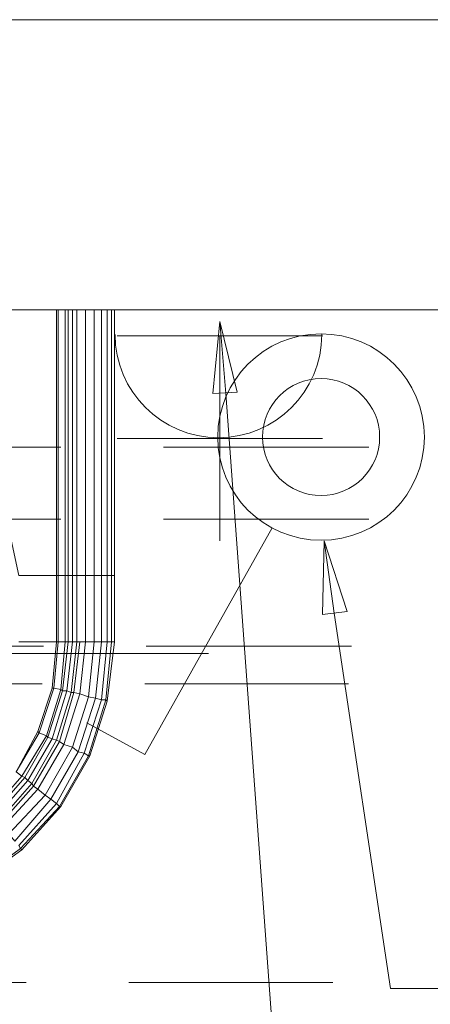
# Model space of a CAD drawing. Header units: millimetres. Extents: x 352 to 350573, y -22 to 37733.
# Tile 78 of 214: x 54036 to 54601, y 20794 to 22151. Entities that reach past the tile are written whole.
import ezdxf

# ---------------------------------------------------------------- set-up
doc = ezdxf.new("R2010")
doc.units = ezdxf.units.MM
for name, color, linetype in [('PDF _0', 1, 'Continuous'), ('PDF _PD-Socket', 1, 'Continuous'), ('PDF _PD-Socket Text', 1, 'Continuous')]:
    doc.layers.add(name, color=color, linetype=linetype)
for name, color, linetype, true_color in [('PDF _PD-Lighting', 7, 'Continuous', 0xb80000), ('PDF _PD-Switches', 7, 'Continuous', 0x37dd00), ('PDF$_83$-$Floor$Plan$-$В_Этаж$01_Сводный$A-DETL-MBND', 7, 'Continuous', 0xdd3700), ('PDF$_83$new_ifc_RVT-1-В_Этаж$01_Сводный$A-WALL', 7, 'Continuous', 0xdddd6e), ('PDF$_83$new_ifc_RVT-1-В_Этаж$01_Сводный$M-EQPM', 7, 'Continuous', 0xbababa)]:
    doc.layers.add(name, color=color, linetype=linetype, true_color=true_color)

msp = doc.modelspace()

# ---------------------------------------------------------------- linework, layer by layer
at = {"layer": 'PDF _0', "lineweight": 0}
msp.add_lwpolyline([(54319.6, 21635.3), (54401.2, 20519.4), (54600.1, 20519.4), (56201.3, 20519.4)], dxfattribs=at)
at = {"layer": 'PDF _0', "color": 82, "lineweight": 0, "true_color": 0x37dd00}
msp.add_lwpolyline([(54468.8, 21333), (54546.4, 20815.8), (54747.3, 20815.8), (56388.3, 20815.8)], dxfattribs=at)
at = {"layer": 'PDF _PD-Lighting', "lineweight": 0}
msp.add_lwpolyline([(53712.9, 21277.3), (54295.7, 21277.3)], dxfattribs=at)
at = {"layer": 'PDF _PD-Socket', "lineweight": 0}
for points in [[(54170.4, 21714.9), (54452.9, 21714.9)], [(54311.6, 21714.9), (54311.6, 21432.4)], [(54170.4, 21573.7), (54452.9, 21573.7)]]:
    msp.add_lwpolyline(points, dxfattribs=at)
msp.add_arc((54309.6, 21716.8), 142.2, 180, 360, dxfattribs=at)
at = {"layer": 'PDF _PD-Socket Text', "lineweight": 0}
msp.add_lwpolyline([(54301.7, 21635.3), (54311.6, 21734.8), (54335.5, 21637.3)], close=True, dxfattribs=at)
msp.add_lwpolyline([(54311.6, 21734.8), (54319.6, 21635.3)], dxfattribs=at)
at = {"layer": 'PDF _PD-Switches', "lineweight": 0}
for points in [[(54383.3, 21450.3), (54208.2, 21138), (54128.6, 21181.8)], [(54454.9, 21432.4), (54468.8, 21333)]]:
    msp.add_lwpolyline(points, dxfattribs=at)
msp.add_lwpolyline([(54452.9, 21331), (54454.9, 21432.4), (54486.7, 21335)], close=True, dxfattribs=at)
for radius in [142.2, 80.6]:
    msp.add_circle((54450.8, 21575.5), radius, dxfattribs=at)
at = {"layer": 'PDF$_83$-$Floor$Plan$-$В_Этаж$01_Сводный$A-DETL-MBND', "lineweight": 0}
for points in [[(54092.8, 21561.7), (53925.7, 21561.7), (53925.7, 21559.7), (53925.7, 21557.8), (53925.7, 21553.8)], [(54516.5, 21561.7), (54234.1, 21561.7)], [(53997.4, 21458.3), (53937.7, 21458.3), (53925.7, 21462.3), (54092.8, 21462.3)], [(54234.1, 21462.3), (54516.5, 21462.3)]]:
    msp.add_lwpolyline(points, dxfattribs=at)
at = {"layer": 'PDF$_83$-$Floor$Plan$-$В_Этаж$01_Сводный$A-DETL-MBND', "color": 150, "lineweight": 0, "true_color": 0x007fff}
for points in [[(54069, 21287.2), (53736.8, 21287.2)], [(54492.7, 21287.2), (54210.2, 21287.2)], [(53736.8, 21235.5), (54067, 21235.5)], [(54208.2, 21235.5), (54488.7, 21235.5)]]:
    msp.add_lwpolyline(points, dxfattribs=at)
at = {"layer": 'PDF$_83$-$Floor$Plan$-$В_Этаж$01_Сводный$A-DETL-MBND', "color": 220, "lineweight": 0, "true_color": 0xff00bf}
for points in [[(54045.1, 20823.8), (53724.8, 20823.8)], [(54466.8, 20823.8), (54186.3, 20823.8)]]:
    msp.add_lwpolyline(points, dxfattribs=at)
at = {"layer": 'PDF$_83$new_ifc_RVT-1-В_Этаж$01_Сводный$A-WALL', "lineweight": 0}
msp.add_lwpolyline([(52410, 21750.7), (55310.2, 21750.7), (55310.2, 22150.5), (52410, 22150.5)], close=True, dxfattribs=at)
at = {"layer": 'PDF$_83$new_ifc_RVT-1-В_Этаж$01_Сводный$M-EQPM', "lineweight": 0}
for points in [[(54031.2, 21114.2), (54063, 21167.9), (54061, 21169.9), (54031.2, 21114.2), (54061, 21169.9), (54031.2, 21114.2), (54063, 21167.9), (54072.9, 21163.9), (54092.8, 21227.6), (54072.9, 21163.9), (54063, 21167.9), (54082.9, 21229.5), (54063, 21167.9), (54061, 21169.9), (54080.9, 21229.5), (54061, 21169.9), (54080.9, 21229.5), (54082.9, 21229.5), (54088.9, 21293.2), (54098.8, 21293.2), (54092.8, 21227.6), (54082.9, 21229.5), (54088.9, 21293.2), (54088.9, 21384.7), (54086.9, 21384.7), (54086.9, 21750.7), (54086.9, 21384.7), (54086.9, 21293.2), (54035.1, 21293.2)], [(54035.1, 21384.7), (54086.9, 21384.7), (54088.9, 21384.7), (54098.8, 21384.7), (54102.8, 21384.7), (54108.7, 21384.7), (54114.7, 21384.7), (54118.7, 21384.7), (54126.6, 21384.7), (54138.6, 21384.7), (54148.5, 21384.7), (54156.5, 21384.7), (54148.5, 21384.7), (54148.5, 21750.7)], [(54098.8, 21293.2), (54102.8, 21293.2), (54094.8, 21225.6), (54092.8, 21227.6), (54098.8, 21293.2), (54098.8, 21384.7), (54088.9, 21384.7), (54088.9, 21750.7)], [(54102.8, 21293.2), (54108.7, 21293.2), (54100.8, 21225.6), (54094.8, 21225.6), (54102.8, 21293.2), (54102.8, 21384.7), (54098.8, 21384.7), (54098.8, 21750.7)], [(54102.8, 21750.7), (54102.8, 21384.7), (54108.7, 21384.7), (54108.7, 21293.2), (54114.7, 21293.2), (54114.7, 21384.7), (54108.7, 21384.7), (54108.7, 21750.7)], [(54126.6, 21293.2), (54138.6, 21293.2), (54130.6, 21217.6), (54118.7, 21221.6), (54126.6, 21293.2), (54126.6, 21384.7), (54118.7, 21384.7), (54114.7, 21384.7), (54114.7, 21750.7)], [(54138.6, 21293.2), (54148.5, 21293.2), (54140.6, 21215.6), (54130.6, 21217.6), (54138.6, 21293.2), (54138.6, 21384.7), (54126.6, 21384.7), (54126.6, 21750.7)], [(54148.5, 21293.2), (54156.5, 21293.2), (54148.5, 21213.6), (54140.6, 21215.6), (54148.5, 21293.2), (54148.5, 21384.7), (54138.6, 21384.7), (54138.6, 21750.7)], [(54156.5, 21293.2), (54148.5, 21213.6), (54154.5, 21213.6), (54162.5, 21293.2), (54166.4, 21293.2), (54166.4, 21384.7), (54162.5, 21384.7), (54156.5, 21384.7), (54156.5, 21293.2), (54162.5, 21293.2), (54162.5, 21384.7), (54156.5, 21384.7), (54156.5, 21750.7)], [(54162.5, 21750.7), (54162.5, 21384.7), (54166.4, 21384.7), (54166.4, 21750.7)], [(54086.9, 21384.7), (54035.1, 21384.7), (54023.2, 21440.4), (53991.4, 21492.1), (53939.7, 21531.9), (53874, 21557.8), (53802.4, 21567.7), (53607.5, 21567.7)], [(53995.4, 21058.5), (54039.1, 21108.2), (54043.1, 21106.2), (54074.9, 21161.9), (54080.9, 21159.9), (54100.8, 21225.6), (54094.8, 21225.6), (54092.8, 21227.6), (54082.9, 21229.5), (54080.9, 21229.5), (54086.9, 21293.2), (54080.9, 21229.5), (54086.9, 21293.2), (54088.9, 21293.2), (54098.8, 21293.2), (54102.8, 21293.2), (54108.7, 21293.2), (54114.7, 21293.2), (54118.7, 21293.2), (54126.6, 21293.2), (54138.6, 21293.2), (54148.5, 21293.2), (54156.5, 21293.2), (54162.5, 21293.2), (54166.4, 21293.2), (54156.5, 21211.6), (54132.6, 21136.1), (54092.8, 21066.4), (54039.1, 21006.8), (53975.5, 20961)], [(54114.7, 21293.2), (54106.8, 21223.6), (54100.8, 21225.6), (54080.9, 21159.9), (54074.9, 21161.9), (54043.1, 21106.2), (54039.1, 21108.2), (53995.4, 21058.5)], [(53999.3, 21056.5), (54043.1, 21106.2), (54047.1, 21102.2), (54080.9, 21159.9), (54086.9, 21157.9), (54106.8, 21223.6), (54110.7, 21223.6), (54118.7, 21221.6), (54130.6, 21217.6), (54140.6, 21215.6), (54148.5, 21213.6), (54154.5, 21213.6), (54162.5, 21293.2)], [(53999.3, 21056.5), (54043.1, 21106.2), (54047.1, 21102.2), (54080.9, 21159.9), (54086.9, 21157.9), (54106.8, 21223.6), (54114.7, 21293.2), (54118.7, 21293.2), (54110.7, 21223.6), (54118.7, 21293.2), (54126.6, 21293.2), (54118.7, 21221.6), (54110.7, 21223.6), (54106.8, 21223.6), (54100.8, 21225.6), (54108.7, 21293.2)], [(54029.2, 21018.7), (54078.9, 21076.4), (54086.9, 21070.4), (54124.7, 21140), (54130.6, 21136.1), (54154.5, 21213.6), (54156.5, 21211.6), (54166.4, 21293.2)], [(54031.2, 21114.2), (54039.1, 21108.2), (54072.9, 21163.9), (54074.9, 21161.9), (54094.8, 21225.6), (54074.9, 21161.9), (54072.9, 21163.9), (54039.1, 21108.2), (54031.2, 21114.2), (54061, 21169.9), (54080.9, 21229.5), (54086.9, 21293.2), (54080.9, 21229.5), (54086.9, 21293.2), (54035.1, 21293.2)], [(54086.9, 21293.2), (54086.9, 21293.2)], [(54086.9, 21293.2), (54086.9, 21293.2)], [(54007.3, 21046.5), (54053, 21098.3), (54055, 21094.3), (54090.8, 21155.9), (54096.8, 21152), (54118.7, 21221.6), (54096.8, 21152), (54090.8, 21155.9), (54055, 21094.3), (54053, 21098.3), (54086.9, 21157.9), (54090.8, 21155.9), (54110.7, 21223.6), (54090.8, 21155.9), (54086.9, 21157.9), (54053, 21098.3), (54007.3, 21046.5)], [(54009.3, 21042.6), (54055, 21094.3), (54061, 21090.3), (54096.8, 21152), (54108.7, 21148), (54130.6, 21217.6), (54108.7, 21148), (54096.8, 21152), (54061, 21090.3), (54055, 21094.3), (54009.3, 21042.6)], [(54080.9, 21229.5), (54080.9, 21229.5)], [(54080.9, 21229.5), (54080.9, 21229.5)], [(54080.9, 21229.5), (54080.9, 21229.5)], [(54080.9, 21229.5), (54080.9, 21229.5)], [(54013.3, 21038.6), (54061, 21090.3), (54071, 21082.3), (54108.7, 21148), (54116.7, 21142), (54140.6, 21215.6), (54116.7, 21142), (54108.7, 21148), (54071, 21082.3), (54061, 21090.3), (54013.3, 21038.6)], [(54021.2, 21028.6), (54071, 21082.3), (54078.9, 21076.4), (54116.7, 21142), (54124.7, 21140), (54148.5, 21213.6), (54124.7, 21140), (54116.7, 21142), (54078.9, 21076.4), (54071, 21082.3), (54021.2, 21028.6)], [(54061, 21169.9), (54061, 21169.9)], [(54061, 21169.9), (54061, 21169.9)], [(54086.9, 21070.4), (54124.7, 21140), (54130.6, 21136.1), (54090.8, 21066.4), (54086.9, 21070.4), (54035.1, 21012.7)], [(53078.4, 21098.3), (53076.4, 21094.3), (53122.1, 21042.6), (53124.1, 21046.5), (53179.8, 21006.8), (53177.8, 21002.8), (53327, 20937.1), (53327, 20941.1), (53486.1, 20909.3), (53484.1, 20905.3), (53647.3, 20905.3), (53647.3, 20897.4), (53806.4, 20931.2), (53810.4, 20917.2), (53963.5, 20984.9), (54021.2, 21028.6), (54029.2, 21018.7), (54078.9, 21076.4), (54086.9, 21070.4), (54090.8, 21066.4), (54037.1, 21008.7), (54035.1, 21012.7), (54086.9, 21070.4)], [(54003.3, 21052.5), (54047.1, 21102.2), (54003.3, 21052.5)], [(54035.1, 21012.7), (54037.1, 21008.7), (53975.5, 20963)], [(53975.5, 20963), (54037.1, 21008.7), (54039.1, 21006.8), (53975.5, 20961)]]:
    msp.add_lwpolyline(points, dxfattribs=at)
for points in [[(54154.5, 21213.6), (54130.6, 21136.1), (54132.6, 21136.1), (54156.5, 21211.6)], [(54130.6, 21136.1), (54090.8, 21066.4), (54037.1, 21008.7), (54039.1, 21006.8), (54092.8, 21066.4), (54132.6, 21136.1)], [(54047.1, 21102.2), (54053, 21098.3)], [(54090.8, 21066.4), (54092.8, 21066.4)]]:
    msp.add_lwpolyline(points, close=True, dxfattribs=at)

doc.saveas('drawing.dxf')
